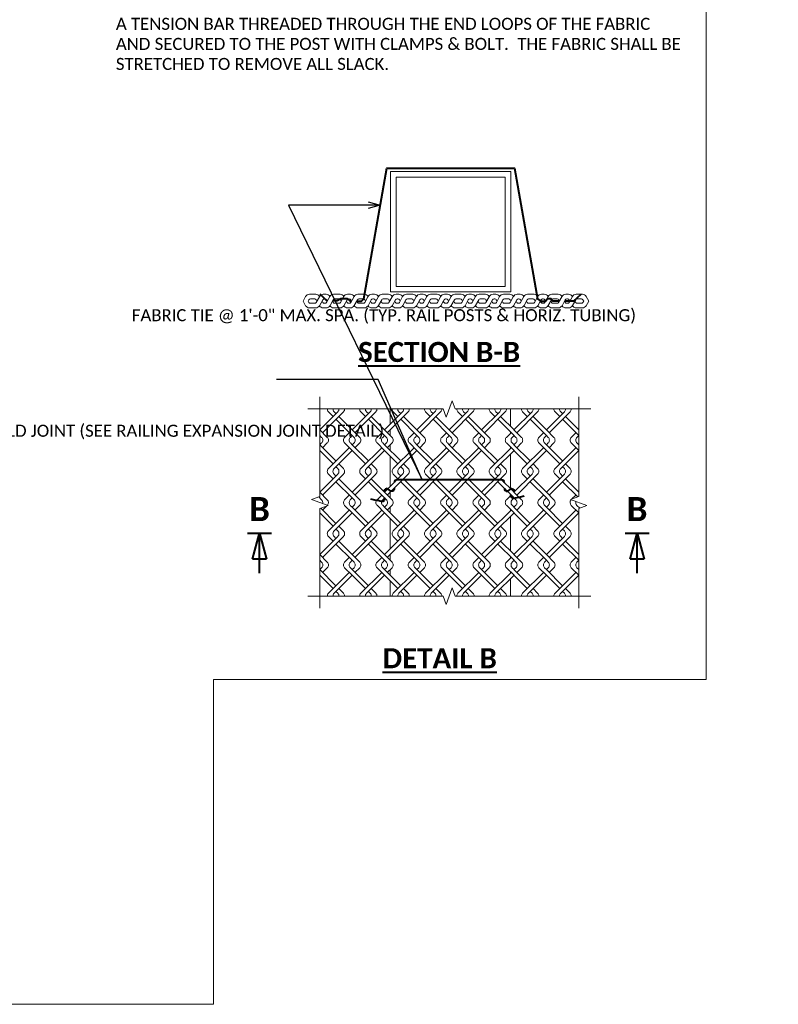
# Model space of a CAD drawing. Extents: x -1624 to -745, y -2680 to -2428.
# Tile 6 of 10: x -1331 to -1237, y -2680 to -2557. Entities that reach past the tile are written whole.
import ezdxf
from ezdxf import colors
from ezdxf.entities.mleader import LeaderData, LeaderLine
from ezdxf.enums import TextEntityAlignment as Align
from ezdxf.math import Vec2, Vec3

# ---------------------------------------------------------------- set-up
doc = ezdxf.new("R2010")
doc.units = 0
doc.header["$MEASUREMENT"] = 0
for name, color, linetype, lineweight in [('B_ANNO_BREAK', 7, 'Continuous', 18), ('B_ANNO_DIM', 7, 'Continuous', 18), ('B_ANNO_SYMB', 7, 'Continuous', 18), ('B_ANNO_TEXT', 7, 'Continuous', 18), ('B_ANNO_TEXT_TITLE', 7, 'Continuous', 40), ('B_DETAIL', 7, 'Continuous', 18), ('B_DETAIL_OBJ', 7, 'Continuous', 40), ('B_STEEL_RAIL', 92, 'Continuous', 18)]:
    doc.layers.add(name, color=color, linetype=linetype, lineweight=lineweight)
doc.layers.add('B_ANNO_NOPLOT', color=47, linetype='Continuous', lineweight=18, plot=False)
doc.styles.add('Annotative', font='calibri.ttf', dxfattribs={"height": 0.0625})
doc.styles.get("Standard").update_dxf_attribs({"font": 'calibri.ttf'})
doc.styles.add('Title', font='calibrib.ttf', dxfattribs={"height": 0.125})

# ---------------------------------------------------------------- blocks, each defined once
blk = doc.blocks.new('_Open30')
at = {"color": 0, "linetype": 'ByBlock', "lineweight": -2}
for p, q in [((-1, 0.268), (0, 0)), ((0, 0), (-1, -0.268)), ((0, 0), (-1, 0))]:
    blk.add_line(p, q, dxfattribs=at)
blk = doc.blocks.new('_Integral')
at = {"color": 0, "linetype": 'ByBlock', "lineweight": -2}
for centre, start, end in [((0.439, 0.118), 129, 195), ((-0.439, -0.118), 309, 15)]:
    blk.add_arc(centre, 0.454, start, end, dxfattribs=at)
blk = doc.blocks.new('FENCE')
at = {"layer": 'B_DETAIL'}
for points in [[(0.35, 0.35), (0.94, 0.94, 0.414214), (0.94, 1.64), (0, 2.58), (2.25, 4.82, 0.198912), (2.39, 5.18)], [(0.35, 2.22), (2.95, 4.82, 0.198912), (3.1, 5.18, 0.198912)], [(1.66, 4.24), (1.08, 4.82, -0.198912), (0.94, 5.18, -0.198912)], [(2.02, 4.6), (1.79, 4.82, -0.198912), (1.64, 5.18, -0.198912)], [(4.04, 0.71), (3.81, 0.94, -0.414214), (3.81, 1.64), (4.04, 1.87), (2.02, 3.89)], [(2.02, -1.31), (0, 0.71), (0.23, 0.94, 0.414214), (0.23, 1.64), (0, 1.87)], [(1.64, -2.6, -0.198912), (1.79, -2.25), (4.04, 0), (3.1, 0.94, -0.414214), (3.1, 1.64), (3.68, 2.22)], [(0.94, -2.6, -0.198912), (1.08, -2.25), (3.68, 0.35)], [(2.39, -2.6, 0.198912), (2.25, -2.25), (2.02, -2.02)], [(3.1, -2.6, 0.198912), (2.95, -2.25), (2.37, -1.66)]]:
    blk.add_lwpolyline(points, format="xyb", dxfattribs=at)
for points in [[(4.04, 2.58), (2.37, 4.24)], [(1.66, -1.66), (0, 0)]]:
    blk.add_lwpolyline(points, dxfattribs=at)
blk = doc.blocks.new('*U164')
at = {"layer": 'B_ANNO_TEXT_TITLE'}
for p, q in [((-0.75, -1.5), (0.75, -1.5)), ((-0.4375, -3.125), (0, -1.5)), ((0, -4), (0, -1.5)), ((0, -1.5), (0.4375, -3.125)), ((0.4375, -3.125), (-0.4375, -3.125))]:
    blk.add_line(p, q, dxfattribs=at)
at = {"layer": 'B_ANNO_TEXT_TITLE', "style": 'Title'}
blk.add_attdef('A', text='', height=1.5, dxfattribs=at).set_placement((0, 0), align=Align.MIDDLE_CENTER)
blk = doc.blocks.new('INS_SCREENING_BASE')
at = {"layer": 'B_ANNO_BREAK', "linetype": 'Continuous', "flags": 128}
for points in [[(328.3099, 74.241), (345.202, 74.241), (345.577, 73.2107), (346.327, 75.2713), (346.702, 74.241), (363.5941, 74.241)], [(329.8099, 75.741), (329.8099, 63.3237), (328.7796, 62.9487), (330.8402, 62.1987), (329.8099, 61.8237), (329.8099, 49.4065)], [(362.0941, 75.741), (362.0941, 63.3237), (361.0638, 62.9487), (363.1244, 62.1987), (362.0941, 61.8237), (362.0941, 49.4065)], [(328.3099, 50.9065), (345.202, 50.9065), (345.577, 49.8762), (346.327, 51.9368), (346.702, 50.9065), (363.5941, 50.9065)]]:
    blk.add_lwpolyline(points, dxfattribs=at)
at = {"layer": 'B_ANNO_NOPLOT', "flags": 128}
blk.add_lwpolyline([(0, 0), (0, 252), (323.9277, 252), (323.9277, 238.8552), (378, 238.8552), (378, 40.4996), (316.5708, 40.4996), (316.5708, 0)], close=True, dxfattribs=at)
at = {"layer": 'B_DETAIL'}
for points in [[(329.7778, 88.2856, 0.24346918), (329.3088, 88.541), (328.911, 88.541), (328.5133, 88.541, 0.24349748), (328.0442, 88.2855), (327.7242, 87.6957), (328.0443, 87.1058, 0.24346918), (328.5133, 86.8504), (328.911, 86.8504), (329.3088, 86.8504, 0.24349748), (329.7778, 87.1059), (330.1845, 87.8554, -0.26608562), (330.3857, 87.9737), (330.4607, 87.9737, -0.27591068), (330.6588, 87.8554), (330.7488, 87.6984), (331.0674, 88.2855, 0.25357926), (330.5961, 88.541), (330.2511, 88.541, 0.27722838), (329.7534, 88.2445), (329.3606, 87.5204, -0.27070203), (329.1885, 87.4199), (328.6335, 87.4199, -0.27070203), (328.4615, 87.5204), (328.3664, 87.6957), (328.3664, 87.6957), (328.4615, 87.871, -0.27070203), (328.6335, 87.9715), (328.911, 87.9715), (329.1885, 87.9715, -0.27070203), (329.3606, 87.871), (329.4557, 87.6957)], [(332.8009, 88.2856, 0.24346918), (332.3319, 88.541), (331.9342, 88.541), (331.5364, 88.541, 0.24349748), (331.0674, 88.2855), (330.6607, 87.536, -0.26608562), (330.4595, 87.4176), (330.3845, 87.4176, -0.27591068), (330.1864, 87.536), (330.0964, 87.693), (329.7778, 87.1059, 0.25357926), (330.2491, 86.8504), (330.5941, 86.8504, 0.27722838), (331.0918, 87.1469), (331.4846, 87.871, -0.27070203), (331.6567, 87.9715), (331.9342, 87.9715), (332.2117, 87.9715, -0.27070203), (332.3837, 87.871), (332.4788, 87.6957)], [(331.3895, 87.6957), (331.4846, 87.5204, 0.27070203), (331.6567, 87.4199), (332.2117, 87.4199, 0.27070203), (332.3837, 87.5204), (332.7766, 88.2445, -0.27722838), (333.2742, 88.541), (333.6192, 88.541, -0.25357926), (334.0905, 88.2855), (333.7719, 87.6984), (333.6819, 87.8554, 0.27591068), (333.4838, 87.9737), (333.4088, 87.9737, 0.26608562), (333.2076, 87.8554), (332.801, 87.1059, -0.24349748), (332.3319, 86.8504), (331.9342, 86.8504), (331.5364, 86.8504, -0.24346918), (331.0674, 87.1058)], [(335.824, 88.2856, 0.24346918), (335.3551, 88.541), (334.9573, 88.541), (334.5595, 88.541, 0.24349748), (334.0905, 88.2855), (333.6838, 87.536, -0.26608562), (333.4826, 87.4176), (333.4076, 87.4176, -0.27591068), (333.2095, 87.536), (333.1195, 87.693), (332.801, 87.1059, 0.25357926), (333.2723, 86.8504), (333.6173, 86.8504, 0.27722838), (334.1149, 87.1469), (334.5078, 87.871, -0.27070203), (334.6798, 87.9715), (334.9573, 87.9715), (335.2348, 87.9715, -0.27070203), (335.4068, 87.871), (335.5019, 87.6957)], [(334.4126, 87.6957), (334.5078, 87.5204, 0.27070203), (334.6798, 87.4199), (335.2348, 87.4199, 0.27070203), (335.4068, 87.5204), (335.7997, 88.2445, -0.27722838), (336.2973, 88.541), (336.6423, 88.541, -0.25357926), (337.1136, 88.2855), (336.7951, 87.6984), (336.7051, 87.8554, 0.27591068), (336.507, 87.9737), (336.432, 87.9737, 0.26608562), (336.2308, 87.8554), (335.8241, 87.1059, -0.24349748), (335.3551, 86.8504), (334.9573, 86.8504), (334.5595, 86.8504, -0.24346918), (334.0905, 87.1058)], [(338.8472, 88.2856, 0.24346918), (338.3782, 88.541), (337.9804, 88.541), (337.5826, 88.541, 0.24349748), (337.1136, 88.2855), (336.7069, 87.536, -0.26608562), (336.5057, 87.4176), (336.4307, 87.4176, -0.27591068), (336.2326, 87.536), (336.1426, 87.693), (335.8241, 87.1059, 0.25357926), (336.2954, 86.8504), (336.6404, 86.8504, 0.27722838), (337.138, 87.1469), (337.5309, 87.871, -0.27070203), (337.7029, 87.9715), (337.9804, 87.9715), (338.2579, 87.9715, -0.27070203), (338.4299, 87.871), (338.5251, 87.6957)], [(337.4357, 87.6957), (337.5309, 87.5204, 0.27070203), (337.7029, 87.4199), (338.2579, 87.4199, 0.27070203), (338.4299, 87.5204), (338.8228, 88.2445, -0.27722838), (339.3204, 88.541), (339.6654, 88.541, -0.25357926), (340.1367, 88.2855), (339.8182, 87.6984), (339.7282, 87.8554, 0.27591068), (339.5301, 87.9737), (339.4551, 87.9737, 0.26608562), (339.2539, 87.8554), (338.8472, 87.1059, -0.24349748), (338.3782, 86.8504), (337.9804, 86.8504), (337.5826, 86.8504, -0.24346918), (337.1136, 87.1058)], [(341.8703, 88.2856, 0.24346918), (341.4013, 88.541), (341.0035, 88.541), (340.6057, 88.541, 0.24349748), (340.1367, 88.2855), (339.73, 87.536, -0.26608562), (339.5289, 87.4176), (339.4539, 87.4176, -0.27591068), (339.2557, 87.536), (339.1657, 87.693), (338.8472, 87.1059, 0.25357926), (339.3185, 86.8504), (339.6635, 86.8504, 0.27722838), (340.1611, 87.1469), (340.554, 87.871, -0.27070203), (340.726, 87.9715), (341.0035, 87.9715), (341.281, 87.9715, -0.27070203), (341.4531, 87.871), (341.5482, 87.6957)], [(340.4589, 87.6957), (340.554, 87.5204, 0.27070203), (340.726, 87.4199), (341.281, 87.4199, 0.27070203), (341.4531, 87.5204), (341.8459, 88.2445, -0.27722838), (342.3435, 88.541), (342.6885, 88.541, -0.25357926), (343.1598, 88.2855), (342.8413, 87.6984), (342.7513, 87.8554, 0.27591068), (342.5532, 87.9737), (342.4782, 87.9737, 0.26608562), (342.277, 87.8554), (341.8703, 87.1059, -0.24349748), (341.4013, 86.8504), (341.0035, 86.8504), (340.6057, 86.8504, -0.24346918), (340.1368, 87.1058)], [(344.8934, 88.2856, 0.24346918), (344.4244, 88.541), (344.0266, 88.541), (343.6289, 88.541, 0.24349748), (343.1598, 88.2855), (342.7532, 87.536, -0.26608562), (342.552, 87.4176), (342.477, 87.4176, -0.27591068), (342.2789, 87.536), (342.1889, 87.693), (341.8703, 87.1059, 0.25357926), (342.3416, 86.8504), (342.6866, 86.8504, 0.27722838), (343.1842, 87.1469), (343.5771, 87.871, -0.27070203), (343.7491, 87.9715), (344.0266, 87.9715), (344.3041, 87.9715, -0.27070203), (344.4762, 87.871), (344.5713, 87.6957)], [(343.482, 87.6957), (343.5771, 87.5204, 0.27070203), (343.7491, 87.4199), (344.3041, 87.4199, 0.27070203), (344.4762, 87.5204), (344.869, 88.2445, -0.27722838), (345.3667, 88.541), (345.7117, 88.541, -0.25357926), (346.183, 88.2855), (345.8644, 87.6984), (345.7744, 87.8554, 0.27591068), (345.5763, 87.9737), (345.5013, 87.9737, 0.26608562), (345.3001, 87.8554), (344.8934, 87.1059, -0.24349748), (344.4244, 86.8504), (344.0266, 86.8504), (343.6289, 86.8504, -0.24346918), (343.1599, 87.1058)], [(347.9165, 88.2856, 0.24346918), (347.4475, 88.541), (347.0498, 88.541), (346.652, 88.541, 0.24349748), (346.183, 88.2855), (345.7763, 87.536, -0.26608562), (345.5751, 87.4176), (345.5001, 87.4176, -0.27591068), (345.302, 87.536), (345.212, 87.693), (344.8934, 87.1059, 0.25357926), (345.3647, 86.8504), (345.7097, 86.8504, 0.27722838), (346.2074, 87.1469), (346.6002, 87.871, -0.27070203), (346.7723, 87.9715), (347.0498, 87.9715), (347.3273, 87.9715, -0.27070203), (347.4993, 87.871), (347.5944, 87.6957)], [(346.5051, 87.6957), (346.6002, 87.5204, 0.27070203), (346.7723, 87.4199), (347.3273, 87.4199, 0.27070203), (347.4993, 87.5204), (347.8922, 88.2445, -0.27722838), (348.3898, 88.541), (348.7348, 88.541, -0.25357926), (349.2061, 88.2855), (348.8875, 87.6984), (348.7975, 87.8554, 0.27591068), (348.5994, 87.9737), (348.5244, 87.9737, 0.26608562), (348.3232, 87.8554), (347.9166, 87.1059, -0.24349748), (347.4475, 86.8504), (347.0498, 86.8504), (346.652, 86.8504, -0.24346918), (346.183, 87.1058)], [(350.9396, 88.2856, 0.24346918), (350.4707, 88.541), (350.0729, 88.541), (349.6751, 88.541, 0.24349748), (349.2061, 88.2855), (348.7994, 87.536, -0.26608562), (348.5982, 87.4176), (348.5232, 87.4176, -0.27591068), (348.3251, 87.536), (348.2351, 87.693), (347.9166, 87.1059, 0.25357926), (348.3879, 86.8504), (348.7329, 86.8504, 0.27722838), (349.2305, 87.1469), (349.6234, 87.871, -0.27070203), (349.7954, 87.9715), (350.0729, 87.9715), (350.3504, 87.9715, -0.27070203), (350.5224, 87.871), (350.6175, 87.6957)], [(349.5282, 87.6957), (349.6234, 87.5204, 0.27070203), (349.7954, 87.4199), (350.3504, 87.4199, 0.27070203), (350.5224, 87.5204), (350.9153, 88.2445, -0.27722838), (351.4129, 88.541), (351.7579, 88.541, -0.25357926), (352.2292, 88.2855), (351.9107, 87.6984), (351.8207, 87.8554, 0.27591068), (351.6226, 87.9737), (351.5476, 87.9737, 0.26608562), (351.3464, 87.8554), (350.9397, 87.1059, -0.24349748), (350.4707, 86.8504), (350.0729, 86.8504), (349.6751, 86.8504, -0.24346918), (349.2061, 87.1058)], [(353.9628, 88.2856, 0.24346918), (353.4938, 88.541), (353.096, 88.541), (352.6982, 88.541, 0.24349748), (352.2292, 88.2855), (351.8225, 87.536, -0.26608562), (351.6213, 87.4176), (351.5463, 87.4176, -0.27591068), (351.3482, 87.536), (351.2582, 87.693), (350.9397, 87.1059, 0.25357926), (351.411, 86.8504), (351.756, 86.8504, 0.27722838), (352.2536, 87.1469), (352.6465, 87.871, -0.27070203), (352.8185, 87.9715), (353.096, 87.9715), (353.3735, 87.9715, -0.27070203), (353.5455, 87.871), (353.6407, 87.6957)], [(352.5513, 87.6957), (352.6465, 87.5204, 0.27070203), (352.8185, 87.4199), (353.3735, 87.4199, 0.27070203), (353.5455, 87.5204), (353.9384, 88.2445, -0.27722838), (354.436, 88.541), (354.781, 88.541, -0.25357926), (355.2523, 88.2855), (354.9338, 87.6984), (354.8438, 87.8554, 0.27591068), (354.6457, 87.9737), (354.5707, 87.9737, 0.26608562), (354.3695, 87.8554), (353.9628, 87.1059, -0.24349748), (353.4938, 86.8504), (353.096, 86.8504), (352.6982, 86.8504, -0.24346918), (352.2292, 87.1058)], [(356.9859, 88.2856, 0.24346918), (356.5169, 88.541), (356.1191, 88.541), (355.7213, 88.541, 0.24349748), (355.2523, 88.2855), (354.8456, 87.536, -0.26608562), (354.6445, 87.4176), (354.5695, 87.4176, -0.27591068), (354.3713, 87.536), (354.2813, 87.693), (353.9628, 87.1059, 0.25357926), (354.4341, 86.8504), (354.7791, 86.8504, 0.27722838), (355.2767, 87.1469), (355.6696, 87.871, -0.27070203), (355.8416, 87.9715), (356.1191, 87.9715), (356.3966, 87.9715, -0.27070203), (356.5687, 87.871), (356.6638, 87.6957)], [(355.5745, 87.6957), (355.6696, 87.5204, 0.27070203), (355.8416, 87.4199), (356.3966, 87.4199, 0.27070203), (356.5687, 87.5204), (356.9615, 88.2445, -0.27722838), (357.4591, 88.541), (357.8041, 88.541, -0.25357926), (358.2754, 88.2855), (357.9569, 87.6984), (357.8669, 87.8554, 0.27591068), (357.6688, 87.9737), (357.5938, 87.9737, 0.26608562), (357.3926, 87.8554), (356.9859, 87.1059, -0.24349748), (356.5169, 86.8504), (356.1191, 86.8504), (355.7213, 86.8504, -0.24346918), (355.2524, 87.1058)], [(360.009, 88.2856, 0.24346918), (359.54, 88.541), (359.1422, 88.541), (358.7445, 88.541, 0.24349748), (358.2754, 88.2855), (357.8688, 87.536, -0.26608562), (357.6676, 87.4176), (357.5926, 87.4176, -0.27591068), (357.3945, 87.536), (357.3045, 87.693), (356.9859, 87.1059, 0.25357926), (357.4572, 86.8504), (357.8022, 86.8504, 0.27722838), (358.2998, 87.1469), (358.6927, 87.871, -0.27070203), (358.8647, 87.9715), (359.1422, 87.9715), (359.4197, 87.9715, -0.27070203), (359.5918, 87.871), (359.6869, 87.6957)], [(358.5976, 87.6957), (358.6927, 87.5204, 0.27070203), (358.8647, 87.4199), (359.4197, 87.4199, 0.27070203), (359.5918, 87.5204), (359.9846, 88.2445, -0.27722838), (360.4823, 88.541), (360.8273, 88.541, -0.25357926), (361.2986, 88.2855), (360.98, 87.6984), (360.89, 87.8554, 0.27591068), (360.6919, 87.9737), (360.6169, 87.9737, 0.26608562), (360.4157, 87.8554), (360.009, 87.1059, -0.24349748), (359.54, 86.8504), (359.1422, 86.8504), (358.7445, 86.8504, -0.24346918), (358.2755, 87.1058)], [(361.2986, 87.1058, 0.24346918), (361.7676, 86.8504), (362.1654, 86.8504), (362.5631, 86.8504, 0.24349748), (363.0322, 87.1059), (363.353, 87.6972), (363.0321, 88.2856, 0.24346918), (362.5631, 88.541), (362.1654, 88.541), (361.7676, 88.541, 0.24349748), (361.2986, 88.2855), (360.8919, 87.536, -0.26608562), (360.6907, 87.4176), (360.6157, 87.4176, -0.27591068), (360.4176, 87.536), (360.3276, 87.693), (360.009, 87.1059, 0.25357926), (360.4803, 86.8504), (360.8253, 86.8504, 0.27722838), (361.323, 87.1469), (361.7158, 87.871, -0.27070203), (361.8879, 87.9715), (362.1654, 87.9715), (362.4429, 87.9715, -0.27070203), (362.6149, 87.871), (362.7103, 87.6961), (362.6149, 87.5204, -0.27070203), (362.4429, 87.4199), (361.8879, 87.4199, -0.27070203), (361.7158, 87.5204), (361.6207, 87.6957)], [(330.7549, 62.2298, 0.40638694), (330.7455, 62.9273), (329.8099, 63.863), (332.0562, 66.1093, 0.19891237), (332.2026, 66.4628)], [(330.1634, 63.5094), (332.7633, 66.1093, 0.19891237), (332.9097, 66.4628, 0.19891237)], [(331.4741, 65.5272), (330.892, 66.1093, -0.19891237), (330.7455, 66.4628, -0.19891237)], [(331.8276, 65.8807), (331.5991, 66.1093, -0.19891237), (331.4526, 66.4628, -0.19891237)], [(358.4122, 61.6381), (358.9943, 62.2202, 0.41421356), (358.9943, 62.9273), (358.0586, 63.863), (360.3049, 66.1093, 0.19891237), (360.4514, 66.4628)], [(358.4122, 63.5094), (361.012, 66.1093, 0.19891237), (361.1585, 66.4628, 0.19891237)], [(359.7228, 65.5272), (359.1407, 66.1093, -0.19891237), (358.9943, 66.4628, -0.19891237)], [(360.0764, 65.8807), (359.8478, 66.1093, -0.19891237), (359.7014, 66.4628, -0.19891237)], [(333.8454, 61.9916), (333.6168, 62.2202, -0.41421356), (333.6168, 62.9273), (333.8454, 63.1558), (331.8276, 65.1736)], [(330.1676, 62.4435, 0.2683932), (330.0384, 62.9273), (329.6868, 63.2789)], [(331.4526, 58.6847, -0.19891237), (331.5991, 59.0382), (333.8454, 61.2845), (332.9097, 62.2202, -0.41421356), (332.9097, 62.9273), (333.4918, 63.5094)], [(360.0764, 59.9739), (358.0586, 61.9916), (358.2872, 62.2202, 0.41421356), (358.2872, 62.9273), (358.0586, 63.1558)], [(359.7014, 58.6847, -0.19891237), (359.8478, 59.0382), (362.0941, 61.2845), (361.1585, 62.2202, -0.40638694), (361.1491, 62.9177, -0.40638694)], [(362.2172, 61.8685), (361.8656, 62.2202, -0.2683932), (361.7364, 62.7039, -0.2683932)], [(330.7455, 58.6847, -0.19891237), (330.892, 59.0382), (333.4918, 61.6381)], [(358.9943, 58.6847, -0.19891237), (359.1407, 59.0382), (361.7406, 61.6381)], [(332.2026, 58.6847, 0.19891237), (332.0562, 59.0382), (331.8276, 59.2668)], [(332.9097, 58.6847, 0.19891237), (332.7633, 59.0382), (332.1812, 59.6203)], [(360.4514, 58.6847, 0.19891237), (360.3049, 59.0382), (360.0764, 59.2668)], [(361.1585, 58.6847, 0.19891237), (361.012, 59.0382), (360.4299, 59.6203)]]:
    blk.add_lwpolyline(points, format="xyb", dxfattribs=at)
for points in [[(333.8454, 63.863), (332.1812, 65.5272)], [(361.971, 63.2789), (360.0764, 65.1736)], [(362.0941, 63.863), (360.4299, 65.5272)], [(361.2464, 63.0152), (361.7406, 63.5094)], [(331.8276, 59.9739), (329.933, 61.8685)], [(330.1634, 61.6381), (330.6576, 62.1323)], [(331.4741, 59.6203), (329.8099, 61.2845)], [(359.7228, 59.6203), (358.0586, 61.2845)]]:
    blk.add_lwpolyline(points, dxfattribs=at)
at = {"layer": 'B_DETAIL_OBJ', "flags": 128}
for points in [[(334.4289, 87.6657), (335.009, 87.6657), (335.294, 87.9587), (338.167, 104.2857), (354.067, 104.2857), (356.939, 87.9587), (357.3846, 87.6657), (357.9391, 87.6657), (358.2049, 88.0037), (358.5955, 88.0037), (358.8328, 87.7337), (359.6663, 87.7337)], [(330.7286, 87.7337), (330.6922, 87.7337), (329.841, 88.5737)], [(360.3497, 87.7337), (361.484, 87.7337), (362.391, 88.5737)], [(331.4279, 87.7664), (331.9949, 87.7664), (332.4219, 88.0364), (333.2389, 88.0364), (333.5919, 87.6984), (333.7719, 87.6984)], [(339.0845, 64.3595), (339.0845, 64.1795), (338.9945, 64.0755), (338.8745, 63.9925), (338.6575, 63.9925), (338.4845, 64.1055), (338.3505, 64.2395), (338.1925, 64.3075), (338.0125, 64.2555), (337.8845, 64.1495), (337.8545, 64.0155), (337.8405, 63.9034)], [(352.8185, 64.3605), (352.8185, 64.1805), (352.9085, 64.0765), (353.0285, 63.9935), (353.2465, 63.9935), (353.4185, 64.1065), (353.5545, 64.2405), (353.7115, 64.3085), (353.8915, 64.2565), (354.0185, 64.1505), (354.0485, 64.0165), (353.9805, 63.9055)], [(337.8809, 63.1558), (337.8959, 63.1178), (337.8959, 62.9978), (337.8359, 62.8398), (337.6629, 62.7058), (337.5289, 62.6898), (337.2959, 62.7358), (337.0789, 62.8098), (336.8389, 62.8398), (336.1859, 62.9978)], [(353.6149, 63.564), (353.5999, 63.526), (353.5999, 63.406), (353.6599, 63.248), (353.8319, 63.114), (353.9679, 63.098), (354.1999, 63.144), (354.4179, 63.218), (354.6579, 63.248), (355.3099, 63.406)]]:
    blk.add_lwpolyline(points, dxfattribs=at)
at = {"layer": 'B_DETAIL_OBJ'}
blk.add_lwpolyline([(352.8234, 65.0627), (352.8009, 65.1476), (352.786, 65.205), (352.733, 65.325), (352.583, 65.369), (352.479, 65.407), (339.425, 65.407), (339.319, 65.369), (339.169, 65.325), (339.1243, 65.2219), (339.11, 65.1701), (339.1163, 65.0983)], dxfattribs=at)
at = {"layer": 'B_STEEL_RAIL'}
for p, q in [((338.587, 74.241), (338.587, 72.3472)), ((353.571, 74.241), (353.571, 72.0932)), ((338.587, 71.6401), (338.587, 70.9351)), ((353.571, 71.3861), (353.571, 71.1891)), ((338.587, 69.7688), (338.587, 69.0637)), ((353.571, 69.5148), (353.571, 69.3177)), ((338.587, 68.3566), (338.587, 64.569)), ((353.571, 68.6106), (353.571, 64.315)), ((338.587, 63.8619), (338.587, 63.1569)), ((353.571, 63.6079), (353.571, 63.4109)), ((338.587, 61.9906), (338.587, 61.2856)), ((353.571, 61.5396), (353.571, 61.7366)), ((338.587, 60.5785), (338.587, 56.7908)), ((353.571, 60.8325), (353.571, 60.126)), ((353.571, 60.126), (353.571, 56.5368)), ((338.587, 56.0837), (338.587, 55.3787)), ((353.571, 55.6327), (353.571, 55.8297)), ((338.587, 54.2124), (338.587, 53.5074)), ((338.587, 50.9065), (338.587, 52.8003)), ((353.571, 53.9584), (353.571, 53.7614)), ((353.571, 53.0543), (353.571, 50.9065))]:
    blk.add_line(p, q, dxfattribs=at)
at = {"layer": 'B_STEEL_RAIL', "flags": 128}
for points in [[(338.617, 103.8357), (353.617, 103.8357), (353.617, 88.8357), (338.617, 88.8357), (338.617, 103.8357)], [(339.314, 103.1387), (352.919, 103.1387), (352.919, 89.5337), (339.314, 89.5337), (339.314, 103.1387)]]:
    blk.add_lwpolyline(points, dxfattribs=at)
at = {"layer": 'B_ANNO_SYMB', "xscale": 2, "yscale": 2, "zscale": 2}
for p in [(322.295, 61.753), (369.366, 61.753)]:
    blk.add_blockref('*U164', p, dxfattribs=at).add_auto_attribs({'A': 'B'})
at = {"layer": 'B_DETAIL'}
for p in [(329.8099, 69.0627), (333.8454, 69.0627), (337.8809, 69.0627), (341.9165, 69.0627), (345.952, 69.0627), (349.9875, 69.0627), (354.0231, 69.0627), (358.0586, 69.0627), (333.8454, 61.2845), (337.8809, 61.2845), (341.9165, 61.2845), (345.952, 61.2845), (349.9875, 61.2845), (354.0231, 61.2845), (329.8099, 53.5063), (333.8454, 53.5063), (337.8809, 53.5063), (341.9165, 53.5063), (345.952, 53.5063), (349.9875, 53.5063), (354.0231, 53.5063), (358.0586, 53.5063)]:
    blk.add_blockref('FENCE', p, dxfattribs=at)
at = {"layer": 'B_ANNO_DIM', "style": 'Annotative'}
for tag, p in [('RSPA', (231.1917, 75.3537)), ('BARS', (228.2292, 71.6697)), ('BSPA', (251.2619, 71.6697))]:
    blk.add_attdef(tag, text='', height=1.5, dxfattribs=at).set_placement(p, align=Align.MIDDLE_CENTER)
at = {"layer": 'B_ANNO_TEXT', "insert": (304.389, 235.5429), "char_height": 1.5, "width": 70.596439, "attachment_point": 1, "style": 'Annotative'}
blk.add_mtext('POST BASE PLATES SHALL BE FLAT WITH ALL SURFACES SMOOTH AND FREE FROM WARP AND ALL EDGES SMOOTH, STRAIGHT AND VERTICAL.  ALL PLATE CUTS SHALL BE MACHINE OR MACHINE FLAME CUT.\\P\\PSTRUCTURAL TUBING SHALL CONFORM TO ASTM A500, GRADE B. PLATES, ANGLES, BARS AND SHIMS SHALL CONFORM TO ASTM A709, GRADE 36. FENCE FABRIC SHALL CONFORM TO F668, CLASS 2B.\\P\\PANCHORAGES SHALL BE ACCURATELY PLACED TO PROVIDE CORRECT ALIGNMENT OF RAILING.  SET POSTS NORMAL TO GRADE.\\P\\PALL POST SPACINGS ARE TAKEN HORIZONTAL ALONG CENTERLINE OF RAILING AT BASE OF POST.\\P\\PSTEEL SHIMS SHALL BE PROVIDED & USED UNDER BASE PLATES WHERE REQUIRED FOR ALIGNMENT, AND SHALL BE GALVANIZED.\\P\\PCAULK AROUND PERIMETER OF BASE PLATES AND FILL PORTION OF SLOTTED HOLES AROUND ANCHOR BOLTS WITH NON-STAINING GRAY NON-BITUMINOUS JOINT SEALER.\\P\\PCUT BOTTOM OF POST TO MAKE VERTICAL IN TRANSVERSE DIRECTION.\\P\\PANCHOR BOLTS, NUTS AND WASHERS SHALL BE EITHER STAINLESS STEEL OR ASTM 307.  IF 307 IS USED, ANCHOR BOLTS, NUTS, AND WASHERS SHALL BE GALVANIZED.\\P\\PTHE BID ITEM SHALL BE "RAILING TUBULAR SCREENING B-             " WHICH SHALL INCLUDE ALL ITEMS SHOWN.\\P\\PRAILING SHALL BE FABRICATED IN LENGTHS THAT INCLUDE NOT MORE THAN 3 POSTS.\\P\\PVENT HOLES SHALL BE DRILLED IN MEMBERS AS REQUIRED TO FACILITATE GALVANIZING AND DRAINAGE.\\P\\PALL RAILING MATERIAL SHALL BE GALVANIZED AFTER FABRICATION. PRIOR TO GALVANIZING THE STEEL RAILING SHALL BE GIVEN A NO. 6 BLAST CLEANING PER SSPC SPECIFICATIONS.  PAINT OVER GALVANIZING WITH AN APPROVED TIE COAT AND TOP COAT AS SPECIFIED IN THE CONTRACT DOCUMENTS. THE RAILING SHALL BE PAINTED AMS STD. COLOR NO.             ,            . FENCE FABRIC AND TIES TO BE VINYL-COATED. COLOR SHALL BE ^I^I           IN ACCORDANCE WITH ASTM F934.\\P\\PTHE END OF THE FABRIC SHALL BE ATTACHED TO THE POST BY MEANS OF A TENSION BAR THREADED THROUGH THE END LOOPS OF THE FABRIC AND SECURED TO THE POST WITH CLAMPS & BOLT.  THE FABRIC SHALL BE STRETCHED TO REMOVE ALL SLACK.', dxfattribs=at)
at = {"layer": 'B_ANNO_TEXT', "style": 'Annotative'}
for tag, p in [('RSPA', (363.8227, 165.8253)), ('AMSNO.', (318.4638, 130.9293)), ('AMSNAME', (325.9192, 130.9293)), ('FABRIC', (327.2203, 128.2812))]:
    blk.add_attdef(tag, text='', height=1.5, dxfattribs=at).set_placement(p, align=Align.BOTTOM_CENTER)
at = {"layer": 'B_ANNO_TEXT_TITLE', "char_height": 2.500002, "attachment_point": 7, "line_spacing_factor": 0.8, "style": 'Title'}
for s, insert in [('{\\LSECTION B-B}', (334.587, 80.0757)), ('{\\LDETAIL B}', (337.643, 41.905))]:
    blk.add_mtext(s, dxfattribs=dict(at, insert=insert))
at = {"layer": 'B_ANNO_DIM'}
ml = blk.add_multileader_mtext('Standard', dxfattribs=at)
ml.set_content('FABRIC TIE @ 1\'-0" MAX. SPA. (TYP. RAIL POSTS & HORIZ. TUBING)', color=256)
ml.set_leader_properties()
ml.set_arrow_properties(name='OPEN30')
ml.build(insert=Vec2(0, 0))
ml.multileader.update_dxf_attribs({"text_right_attachment_type": 3, "dogleg_length": 0.0625, "arrow_head_size": 1.5, "scale": 24})
ctx = ml.context
ctx.base_point, ctx.scale, ctx.char_height, ctx.arrow_head_size, ctx.landing_gap_size, ctx.plane_origin = Vec3(305.6262, 85.7356), 24, 1.5, 1.5, 0.75, Vec3(337.3529, 99.659)
ctx.right_attachment = 3
notes = []
notes.append((ctx, [(0, (1, 1, 0), (325.927, 77.916), (-1, 0), 1.5, [(1, [(337.3529, 99.659), (325.927, 99.659), (342.5557, 65.407), (337.109, 77.916)], 0, [])])]))
ctx.mtext.insert, ctx.mtext.width, ctx.mtext.flow_direction = Vec3(306.3762, 86.6847), 17.661193, 5
ml = blk.add_multileader_mtext('Standard', dxfattribs=at)
ml.set_content('\\A1;2{\\H0.7x;\\S1#2;}" X 2{\\H0.7x;\\S1#2;}" X {\\H0.7x;\\S3#16;}" TUBING', color=256)
ml.set_leader_properties()
ml.set_arrow_properties(name='OPEN30')
ml.build(insert=Vec2(0, 0))
ml.multileader.update_dxf_attribs({"text_right_attachment_type": 3, "dogleg_length": 0.0625, "arrow_head_size": 1.5, "scale": 24})
ctx = ml.context
ctx.base_point, ctx.scale, ctx.char_height, ctx.arrow_head_size, ctx.landing_gap_size, ctx.plane_origin = Vec3(164.2863, 93.3495), 24, 1.5, 1.5, 0.75, Vec3(197.1263, 96.6948)
ctx.right_attachment = 3
notes.append((ctx, [(0, (1, 1, 0), (182.676, 90.6848), (-1, 0), 1.5, [(0, [(197.1263, 96.6948)], 0, [])])]))
ctx.mtext.insert, ctx.mtext.width, ctx.mtext.flow_direction = Vec3(165.0363, 94.1105), 17.857203, 5
ml = blk.add_multileader_mtext('Standard', dxfattribs=at)
ml.set_content('\\A1;{\\H0.7x;\\S3#4;}" X {\\H0.7x;\\S3#4;}" SOLID BAR', color=256)
ml.set_leader_properties()
ml.set_arrow_properties(name='OPEN30')
ml.build(insert=Vec2(0, 0))
ml.multileader.update_dxf_attribs({"dogleg_length": 0.0625, "arrow_head_size": 1.5, "scale": 24})
ctx = ml.context
ctx.base_point, ctx.scale, ctx.char_height, ctx.arrow_head_size, ctx.landing_gap_size, ctx.plane_origin = Vec3(56.388, 94.3282), 24, 1.5, 1.5, 0.75, Vec3(45.0942, 94.3282)
notes.append((ctx, [(0, (1, 1, 0), (54.888, 94.3282), (1, 0), 1.5, [(0, [(45.0942, 94.3282)], 0, [])])]))
ctx.mtext.insert, ctx.mtext.width, ctx.mtext.flow_direction = Vec3(57.138, 95.0892), 11.584657, 5
ml = blk.add_multileader_mtext('Standard', dxfattribs=at)
ml.set_content('\\A1;END SPINDLE {\\H0.7x;\\S1#2;}" X 2{\\H0.7x;\\S1#2;}"', color=256)
ml.set_leader_properties()
ml.set_arrow_properties(name='OPEN30')
ml.build(insert=Vec2(0, 0))
ml.multileader.update_dxf_attribs({"text_right_attachment_type": 3, "dogleg_length": 0.0625, "arrow_head_size": 1.5, "scale": 24})
ctx = ml.context
ctx.base_point, ctx.scale, ctx.char_height, ctx.arrow_head_size, ctx.landing_gap_size, ctx.plane_origin = Vec3(186.0757, 88.3898), 24, 1.5, 1.5, 0.75, Vec3(205.367, 85.2618)
ctx.right_attachment = 3
notes.append((ctx, [(0, (1, 1, 0), (201.4484, 85.2618), (-1, 0), 1.5, [(0, [(205.367, 85.2618)], 0, [])])]))
ctx.mtext.insert, ctx.mtext.width, ctx.mtext.flow_direction = Vec3(186.8257, 89.1432), 12.92417, 5
ml = blk.add_multileader_mtext('Standard', dxfattribs=at)
ml.set_content('C/L FIELD JOINT (SEE RAILING EXPANSION JOINT DETAIL)', color=256)
ml.set_leader_properties()
ml.set_arrow_properties(name='OPEN30')
ml.build(insert=Vec2(0, 0))
ml.multileader.update_dxf_attribs({"dogleg_length": 0.0625, "arrow_head_size": 1.5, "scale": 24})
ctx = ml.context
ctx.base_point, ctx.scale, ctx.char_height, ctx.arrow_head_size, ctx.landing_gap_size, ctx.plane_origin = Vec3(283.6172, 71.3246), 24, 1.5, 1.5, 0.75, Vec3(278.339, 71.3246)
notes.append((ctx, [(0, (1, 1, 0), (282.1172, 71.3246), (1, 0), 1.5, [(0, [(278.339, 71.3246)], 0, [])])]))
ctx.mtext.insert, ctx.mtext.width, ctx.mtext.flow_direction = Vec3(284.3672, 72.2736), 23.938543, 5
ml = blk.add_multileader_mtext('Standard', dxfattribs=at)
ml.set_content('5\'-0" VINYL COATED FENCE FABRIC WOVEN OF 9-GAUGE WIRE IN 2" DIAMOND PATTERN MESH WITH BOTH THE TOP AND BOTTOM SELVAGES KNUCKED', color=256)
ml.set_leader_properties()
ml.set_arrow_properties(name='INTEGRAL')
ml.build(insert=Vec2(0, 0))
ml.multileader.update_dxf_attribs({"text_right_attachment_type": 3, "dogleg_length": 0.0625, "arrow_head_size": 1.5, "scale": 24})
ctx = ml.context
ctx.base_point, ctx.scale, ctx.char_height, ctx.arrow_head_size, ctx.landing_gap_size, ctx.plane_origin = Vec3(92.273, 42.4586), 24, 1.5, 1.5, 0.75, Vec3(146.727, 32.3836)
ctx.right_attachment = 3
notes.append((ctx, [(0, (1, 1, 0), (126.2273, 32.3836), (-1, 0), 1.5, [(0, [(146.727, 32.3836)], 0, [])])]))
ctx.mtext.insert, ctx.mtext.width, ctx.mtext.flow_direction = Vec3(93.023, 43.2196), 31.813947, 5
ml = blk.add_multileader_mtext('Standard', dxfattribs=at)
ml.set_content('\\A1;2{\\H0.7x;\\S1#2;}" X 2{\\H0.7x;\\S1#2;}" x {\\H0.7x;\\S3#16;}" TUBING TYP. TOP AND BOTTOM', color=256)
ml.set_leader_properties()
ml.set_arrow_properties(name='OPEN30')
ml.build(insert=Vec2(0, 0))
ml.multileader.update_dxf_attribs({"dogleg_length": 0.0625, "arrow_head_size": 1.5, "scale": 24})
ctx = ml.context
ctx.base_point, ctx.scale, ctx.char_height, ctx.arrow_head_size, ctx.landing_gap_size, ctx.plane_origin = Vec3(174.605, 23.3878), 24, 1.5, 1.5, 0.75, Vec3(170.0274, 27.2278)
notes.append((ctx, [(0, (1, 1, 0), (173.105, 23.3878), (1, 0), 1.5, [(0, [(170.0274, 28.7278)], 0, [])])]))
ctx.mtext.insert, ctx.mtext.width, ctx.mtext.flow_direction = Vec3(175.355, 24.1487), 19.608475, 5
ml = blk.add_multileader_mtext('Standard', dxfattribs=at)
ml.set_content('END OF WING', color=256)
ml.set_leader_properties()
ml.set_arrow_properties(name='OPEN30')
ml.build(insert=Vec2(0, 0))
ml.multileader.update_dxf_attribs({"text_right_attachment_type": 3, "dogleg_length": 0.0625, "arrow_head_size": 1.5, "scale": 24})
ctx = ml.context
ctx.base_point, ctx.scale, ctx.char_height, ctx.arrow_head_size, ctx.landing_gap_size, ctx.plane_origin = Vec3(128.2944, 24.2415), 24, 1.5, 1.5, 0.75, Vec3(141.801, 21.7126)
ctx.right_attachment = 3
notes.append((ctx, [(0, (1, 1, 0), (138.311, 21.7126), (-1, 0), 1.5, [(0, [(141.801, 21.7126)], 0, [])])]))
ctx.mtext.insert, ctx.mtext.width, ctx.mtext.flow_direction = Vec3(129.0444, 25.0019), 7.41888, 5
ml = blk.add_multileader_mtext('Standard', dxfattribs=at)
ml.set_content('C/L EXPANSION JOINT OR BACK FACE OF ABUTMENT', color=256)
ml.set_leader_properties()
ml.set_arrow_properties(name='OPEN30')
ml.build(insert=Vec2(0, 0))
ml.multileader.update_dxf_attribs({"dogleg_length": 0.0625, "arrow_head_size": 1.5, "scale": 24})
ctx = ml.context
ctx.base_point, ctx.scale, ctx.char_height, ctx.arrow_head_size, ctx.landing_gap_size, ctx.plane_origin = Vec3(213.3175, 16.1651), 24, 1.5, 1.5, 0.75, Vec3(206.849, 16.1651)
notes.append((ctx, [(0, (1, 1, 0), (211.8175, 16.1651), (1, 0), 1.5, [(0, [(206.849, 16.1651)], 0, [])])]))
ctx.mtext.insert, ctx.mtext.width, ctx.mtext.flow_direction = Vec3(214.0675, 16.9261), 27.707166, 5
for ctx, leaders in notes:
    for number, flags, end, landing, length, lines in leaders:
        leader = LeaderData()
        leader.index, (leader.has_last_leader_line, leader.has_dogleg_vector, leader.attachment_direction) = number, flags
        leader.last_leader_point, leader.dogleg_vector, leader.dogleg_length = Vec3(end), Vec3(landing), length
        for number, points, colour, breaks in lines:
            line = LeaderLine()
            line.index, line.vertices, line.color, line.breaks = number, Vec3.list(points), colors.encode_raw_color(colour), breaks
            leader.lines.append(line)
        ctx.leaders.append(leader)

msp = doc.modelspace()

# ---------------------------------------------------------------- block references
msp.add_blockref('INS_SCREENING_BASE', (-1623.66, -2679.62))

doc.saveas('drawing.dxf')
